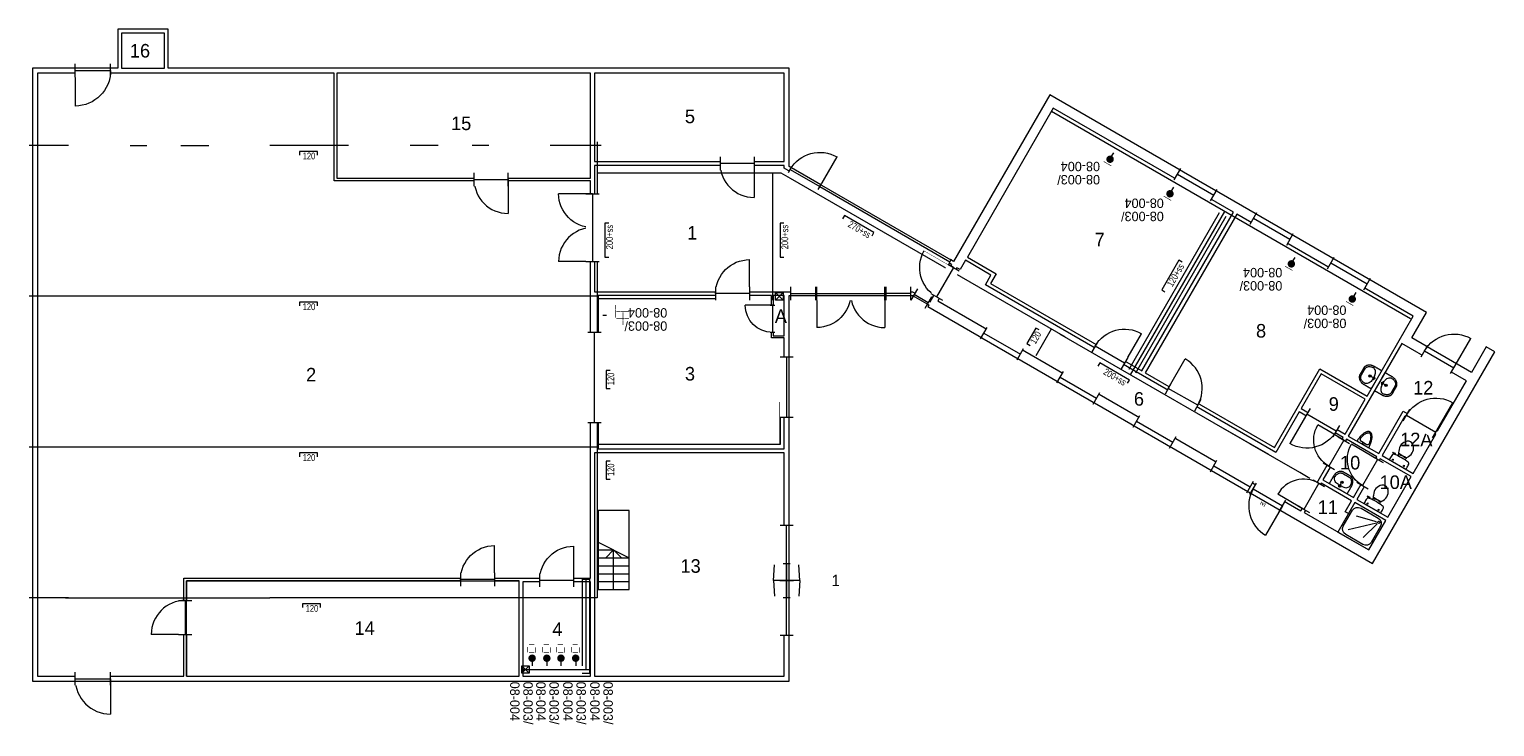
# Model space of a CAD drawing. Header units: millimetres. Extents: x 11401 to 146768, y -66248 to 31582.
# Tile 10 of 16: x 11401 to 50276, y 13084 to 31582. Entities that reach past the tile are written whole.
import ezdxf
from ezdxf.enums import TextEntityAlignment as Align

# ---------------------------------------------------------------- set-up
doc = ezdxf.new("R2010")
doc.units = ezdxf.units.MM
doc.layers.get('0').update_dxf_attribs({"color": 1})
for name, color, linetype, lineweight in [('commdata', 1, 'Continuous', 0), ('gootkabel', 1, 'Continuous', 0), ('gootkabel (Construction)', 1, 'Continuous', 0), ('gootwand', 1, 'Continuous', 0), ('xref', 1, 'Continuous', 0)]:
    doc.layers.add(name, color=color, linetype=linetype, lineweight=lineweight)
doc.styles.add('Style-WORKING', font='WORKING.shx')

# ---------------------------------------------------------------- blocks, each defined once
blk = doc.blocks.new('EW4')
at = {"layer": 'commdata', "linetype": 'Continuous', "lineweight": 0}
h = blk.add_hatch(color=2, dxfattribs=at)
edge = h.paths.add_edge_path()
edge.add_arc((0, 2), 1, 90, 450)
at = {"layer": 'commdata', "color": 2, "linetype": 'Continuous', "lineweight": 0}
blk.add_line((0, 1), (0, 0), dxfattribs=at)
at = {"layer": 'commdata', "color": 253, "linetype": 'Continuous', "lineweight": 0, "style": 'Style-WORKING', "width": 0.8}
for tag, rotation, p in [('EW4_257', 270, (-1.07, 5.25)), ('EW4_256', 90, (0.78, 5.28)), ('EW4_258', 180, (-0.09, 5.28))]:
    blk.add_attdef(tag, text='', height=1.8, rotation=rotation, dxfattribs=at).set_placement(p, align=Align.CENTER)
blk.add_attdef('EW4_255', text='', height=1.8, dxfattribs=at).set_placement((-0.18, 3.43), align=Align.CENTER)
blk = doc.blocks.new('*U93')
at = {"layer": 'commdata', "linetype": 'Continuous', "lineweight": 0}
h = blk.add_hatch(color=2, dxfattribs=at)
edge = h.paths.add_edge_path()
edge.add_arc((-117, -125), 100, 60, 420)
at = {"layer": 'commdata', "color": 2, "linetype": 'Continuous', "lineweight": 0}
blk.add_line((-167, -211), (-217, -297), dxfattribs=at)
at = {"layer": 'commdata', "color": 253, "linetype": 'Continuous', "lineweight": 0, "style": 'Style-WORKING', "width": 0.8}
blk.add_attdef('*U8_262', text='', height=180, rotation=330, dxfattribs=at).set_placement((-45, -1), align=Align.CENTER)
blk = doc.blocks.new('EZ1')
at = {"layer": 'gootkabel (Construction)', "color": 254, "linetype": 'Continuous', "lineweight": 0}
for p, q in [((-2.39, 1), (-2.39, 0)), ((-2.39, 0), (2.39, 0)), ((2.39, 0), (2.39, 1))]:
    blk.add_line(p, q, dxfattribs=at)
at = {"layer": 'gootkabel (Construction)', "color": 254, "linetype": 'Continuous', "lineweight": 0, "style": 'Style-WORKING', "width": 0.8}
blk.add_attdef('EZ1_291', (-1.96, 0.34), '', height=1.8, rotation=360, dxfattribs=at)
blk = doc.blocks.new('EZ2')
at = {"layer": 'gootkabel (Construction)', "color": 254, "linetype": 'Continuous', "lineweight": 0}
for p, q in [((-4.53, 1), (-4.53, 0)), ((-4.53, 0), (4.53, 0)), ((4.53, 0), (4.53, 1))]:
    blk.add_line(p, q, dxfattribs=at)
at = {"layer": 'gootkabel (Construction)', "color": 254, "linetype": 'Continuous', "lineweight": 0, "style": 'Style-WORKING', "width": 0.8}
blk.add_attdef('EZ2_296', (-4.1, 0.34), '', height=1.8, rotation=360, dxfattribs=at)
blk = doc.blocks.new('*U101')
at = {"layer": 'commdata', "color": 254, "linetype": 'Continuous', "lineweight": 0, "style": 'Style-WORKING'}
for tag, p in [('*U18_607', (-569, 300)), ('*U18_608', (-569, -50))]:
    blk.add_attdef(tag, text='', height=250, dxfattribs=at).set_placement(p, align=Align.TOP_LEFT)
blk = doc.blocks.new('DTXT3')
at = {"layer": 'commdata', "color": 254, "linetype": 'Continuous', "lineweight": 0}
blk.add_blockref('*U101', (-1003, 132), dxfattribs=at).add_auto_attribs({'*U18_607': '08-003/', '*U18_608': '08-004'})
blk = doc.blocks.new('DTXT2')
at = {"layer": 'commdata', "color": 254, "linetype": 'Continuous', "lineweight": 0}
blk.add_blockref('DTXT3', (-333, -89), dxfattribs=at)
blk = doc.blocks.new('DTEXT')
at = {"layer": 'commdata', "color": 254, "linetype": 'Continuous', "lineweight": 0, "xscale": 0.009997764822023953, "yscale": 0.009997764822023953, "zscale": 0.009997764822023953}
blk.add_blockref('DTXT2', (7.37, 0.1), dxfattribs=at)
blk = doc.blocks.new('DASPD')
at = {"layer": 'commdata', "linetype": 'Continuous', "lineweight": 0}
h = blk.add_hatch(color=2, dxfattribs=at)
edge = h.paths.add_edge_path()
edge.add_arc((0, 2), 1, 90, 450)
at = {"layer": 'commdata', "color": 2, "linetype": 'Continuous', "lineweight": 0}
blk.add_line((0, 1), (0, 0), dxfattribs=at)
at = {"layer": 'commdata', "color": 254, "linetype": 'Continuous', "lineweight": 0, "style": 'Style-WORKING'}
for tag, rotation, p in [('DASPD_644', 270, (-1.08, 4.24)), ('DASPD_642', 90, (0.9, 4.18)), ('DASPD_645', 180, (-0.13, 5.54))]:
    blk.add_attdef(tag, text='', height=1.8, rotation=rotation, dxfattribs=at).set_placement(p, align=Align.CENTER)
blk.add_attdef('DASPD_643', text='', height=1.8, dxfattribs=at).set_placement((-0.1176, 3.66), align=Align.CENTER)
blk = doc.blocks.new('*U105')
at = {"layer": 'gootkabel', "color": 4, "linetype": 'Continuous', "lineweight": 0}
for p, q in [((-100, -100), (100, 100)), ((100, -100), (-100, 100))]:
    blk.add_line(p, q, dxfattribs=at)
at = {"layer": 'gootkabel', "color": 7, "linetype": 'Continuous', "lineweight": 0, "flags": 128}
blk.add_lwpolyline([(-100, 100), (100, 100), (100, -100), (-100, -100)], close=True, dxfattribs=at)
blk = doc.blocks.new('ZG')
at = {"layer": 'gootkabel', "color": 7, "linetype": 'Continuous', "lineweight": 0, "xscale": 0.001001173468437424, "yscale": 0.001001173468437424, "zscale": 0.001001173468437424}
blk.add_blockref('*U105', (0.1, -0.1), dxfattribs=at)
blk = doc.blocks.new('GZ')
at = {"layer": 'gootkabel', "color": 7, "linetype": 'Continuous', "lineweight": 0, "xscale": 10, "yscale": 10, "zscale": 10, "rotation": 90}
blk.add_blockref('ZG', (0, -2), dxfattribs=at)
blk = doc.blocks.new('DVDVB_32_-S-_Deur')
at = {"linetype": 'Continuous', "lineweight": 13}
blk.add_wipeout([(0, -0.5), (1, -0.5), (1, 0.5), (0, 0.5)], dxfattribs=at)
at = {"color": 0, "linetype": 'ByBlock', "lineweight": -2}
for p, q in [((0, -0.5), (0, 0.5)), ((1, -0.5), (1, 0.5)), ((0, 0), (1, 0))]:
    blk.add_line(p, q, dxfattribs=at)
blk = doc.blocks.new('DVDVB_32_-S-_DraairichtingEnkel')
at = {"color": 0, "linetype": 'ByBlock', "lineweight": -2}
blk.add_line((0, 0), (0, 1), dxfattribs=at)
blk.add_arc((0, 0), 1, 0, 90, dxfattribs=at)
blk = doc.blocks.new('DVDVB_32_-S-_DubbelDeur')
at = {"linetype": 'Continuous', "lineweight": 13}
blk.add_wipeout([(0, -0.5), (1, -0.5), (1, 0.5), (0, 0.5)], dxfattribs=at)
at = {"color": 0, "linetype": 'ByBlock', "lineweight": -2}
for p, q in [((0, -0.5), (0, 0.5)), ((1, -0.5), (1, 0.5)), ((0, 0), (1, 0))]:
    blk.add_line(p, q, dxfattribs=at)
blk = doc.blocks.new('DVDVB_74_-S-_Toilet')
at = {"color": 0, "linetype": 'ByBlock', "lineweight": -2}
for p, q in [((0.248, 0), (-0.248, 0)), ((-0.143, -0.045), (-0.184, -0.045)), ((-0.163, -0.066), (-0.163, -0.024)), ((-0.111, -0.2), (-0.111, -0.23)), ((-0.101, -0.271), (-0.101, -0.25)), ((-0.101, -0.25), (-0.057, -0.25)), ((-0.067, -0.25), (-0.067, -0.268)), ((-0.057, -0.25), (-0.057, -0.267)), ((-0.057, -0.255), (-0.035, -0.255)), ((-0.035, -0.255), (-0.035, -0.26)), ((-0.035, -0.26), (0.035, -0.26)), ((0.035, -0.255), (0.035, -0.26)), ((0.057, -0.255), (0.035, -0.255)), ((0.057, -0.25), (0.057, -0.266)), ((0.101, -0.25), (0.057, -0.25)), ((0.067, -0.25), (0.067, -0.267)), ((0.101, -0.27), (0.101, -0.25)), ((0.111, -0.23), (0.111, -0.2)), ((0.193, -0.045), (0.152, -0.045)), ((0.173, -0.065), (0.173, -0.025)), ((0.178, -0.192), (0.183, -0.206)), ((0.181, -0.202), (0.21, -0.196)), ((0.211, -0.197), (0.208, -0.187)), ((0.262, -0.216), (0.21, -0.224)), ((0.222, -0.205), (0.259, -0.2)), ((0.264, -0.204), (0.266, -0.21))]:
    blk.add_line(p, q, dxfattribs=at)
for centre in [(-0.163, -0.046), (0.173, -0.046)]:
    blk.add_circle(centre, 0.012, dxfattribs=at)
for centre, radius, start, end in [((-0.214, -0.028), 0.0434, 141.7698, 181.0192), ((0.892, -0.028), 1.15, 180, 186.3309), ((-0.217, -0.151), 0.034, 186.3309, 259.2904), ((0, 0.994), 1.2, 259.2904, 264.6981), ((0.08, -0.457), 0.263, 148.9077, 230.8792), ((0.241, -0.554), 0.45, 146.1571, 148.9077), ((-0.24, -0.231), 0.129, 326.1571, 0), ((-0.101, -0.292), 0.02, 96.9358, 142.58), ((0, 0.992), 1.197, 264.6981, 275.3019), ((0.009, -1.192), 0.926, 84.3005, 96.9358), ((-0.081, -0.457), 0.263, 309.1208, 31.0923), ((0.099, -0.29), 0.02, 37.7817, 84.3005), ((0, 0.994), 1.2, 275.3019, 280.7271), ((0.24, -0.231), 0.129, 180, 213.8429), ((-0.241, -0.554), 0.45, 31.0923, 33.8429), ((0.207, -0.2), 0.025, 195.9272, 278.4779), ((0.22, -0.196), 0.01, 191.8886, 277.2238), ((0.217, -0.152), 0.0335, 280.7271, 353.6509), ((0.214, -0.028), 0.0434, 358.9808, 38.2302), ((-0.893, -0.028), 1.15, 353.6509, 0), ((0.26, -0.206), 0.005, 15.7398, 97.2238), ((0.261, -0.212), 0.005, 278.4779, 15.7398), ((0, -0.556), 0.135, 230.8792, 309.1208)]:
    blk.add_arc(centre, radius, start, end, dxfattribs=at)
blk = doc.blocks.new('DVDVB_74_-S-_Urinoir')
at = {"color": 0, "linetype": 'ByBlock', "lineweight": -2}
blk.add_circle((0, -0.025), 0.025, dxfattribs=at)
blk.add_open_spline([(0.177, 0), (0, 0), (-0.178, 0)], degree=2, dxfattribs=at)
for points, weights, knots in [([(-0.178, 0), (-0.178, -0.38), (0, -0.38), (0.177, -0.38), (0.177, 0)], [1, 0.707106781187, 1, 0.707106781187, 1], [0, 0, 0, 0.25, 0.25, 0.5, 0.5, 0.5]), ([(-0.001, -0.05), (-0.041, -0.05), (-0.081, -0.05), (-0.14, -0.05), (-0.14, -0.11), (-0.141, -0.111), (-0.141, -0.113), (-0.14, -0.113), (-0.14, -0.113), (-0.106, -0.344), (-0.004, -0.35)], [1, 1, 1, 0.707106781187, 1, 1, 1, 1, 1, 0.817166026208, 0.992380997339], [0, 0, 0, 0.2, 0.2, 0.4, 0.4, 0.6, 0.6, 0.8, 0.8, 0.9958328, 0.9958328, 0.9958328]), ([(-0.007, -0.05), (0.032, -0.05), (0.071, -0.05), (0.072, -0.05), (0.072, -0.05), (0.132, -0.05), (0.132, -0.11), (0.132, -0.11), (0.131, -0.11), (0.131, -0.111), (0.131, -0.113), (0.132, -0.113), (0.132, -0.113), (0.099, -0.344), (-0.004, -0.35)], [1, 1, 1, 1, 1, 0.707106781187, 1, 1, 1, 1, 1, 1, 1, 0.817166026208, 0.992380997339], [0, 0, 0, 0.1428571, 0.1428571, 0.2857143, 0.2857143, 0.4285714, 0.4285714, 0.5714286, 0.5714286, 0.7142857, 0.7142857, 0.8571429, 0.8571429, 0.9970234, 0.9970234, 0.9970234])]:
    blk.add_rational_spline(points, weights, degree=2, knots=knots, dxfattribs=at)
blk = doc.blocks.new('DVDVB_74_-S-_Wasbak')
at = {"color": 0, "linetype": 'ByBlock', "lineweight": -2}
for p, q in [((-0.079, -0.1), (0.079, -0.1)), ((0, -0.065), (-0.045, -0.082)), ((-0.037, -0.064), (-0.029, -0.089)), ((0, -0.065), (0, -0.153)), ((0, -0.065), (0.045, -0.082)), ((0.037, -0.064), (0.029, -0.089))]:
    blk.add_line(p, q, dxfattribs=at)
for centre, radius in [((0, -0.196), 0.03), ((0, -0.196), 0.02), ((0, -0.066), 0.0175)]:
    blk.add_circle(centre, radius, dxfattribs=at)
blk.add_ellipse((-0.096, -0.211), major_axis=(0.136, 0.04), ratio=0.751905, start_param=1.224555, end_param=2.997882, dxfattribs=at)
at = {"color": 0, "linetype": 'ByBlock', "lineweight": -2, "extrusion": (0, 0, -1)}
blk.add_ellipse((0.096, -0.211), major_axis=(-0.136, 0.04), ratio=0.751905, start_param=1.224555, end_param=2.997882, dxfattribs=at)
at = {"color": 0, "linetype": 'ByBlock', "lineweight": -2}
for points in [[(-0.275, 0), (-0.275, -0.118), (-0.275, -0.235)], [(0.275, 0), (0, 0), (-0.275, 0)], [(0.275, -0.236), (0.275, -0.118), (0.275, 0)], [(-0.092, -0.451), (0, -0.45), (0.091, -0.45)]]:
    blk.add_open_spline(points, degree=2, dxfattribs=at)
for points in [[(-0.275, -0.235), (-0.27, -0.456), (-0.092, -0.451)], [(0.091, -0.45), (0.27, -0.456), (0.275, -0.236)]]:
    blk.add_rational_spline(points, [1, 0.707108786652, 1], degree=2, dxfattribs=at)
blk.add_rational_spline([(0.235, -0.235), (0.231, -0.415), (0.092, -0.411), (0.092, -0.41), (0.091, -0.41), (0, -0.41), (-0.091, -0.41), (-0.092, -0.41), (-0.093, -0.411), (-0.231, -0.415), (-0.235, -0.235)], [1, 0.707108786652, 1, 1, 1, 1, 1, 1, 1, 0.707108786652, 1], degree=2, knots=[0, 0, 0, 0.2, 0.2, 0.4, 0.4, 0.6, 0.6, 0.8, 0.8, 1, 1, 1], dxfattribs=at)
blk = doc.blocks.new('DVDVB_74_-S-_Douchebak')
at = {"color": 0, "linetype": 'ByBlock', "lineweight": -2}
for p, q in [((0.225, 0.95), (0.775, 0.95)), ((0.05, 0.225), (0.05, 0.775)), ((0.166, 0.209), (0.316, 0.77)), ((0.784, 0.784), (0.199, 0.199)), ((0.95, 0.775), (0.95, 0.225)), ((0.209, 0.166), (0.77, 0.316)), ((0.775, 0.05), (0.225, 0.05))]:
    blk.add_line(p, q, dxfattribs=at)
at = {"color": 0, "linetype": 'ByBlock', "lineweight": -2, "flags": 128}
blk.add_lwpolyline([(0, 1), (0, 0), (1, 0), (1, 1)], close=True, dxfattribs=at)
at = {"color": 0, "linetype": 'ByBlock', "lineweight": -2}
blk.add_circle((0.15, 0.15), 0.0315, dxfattribs=at)
at = {"color": 0, "linetype": 'ByBlock', "lineweight": -2, "extrusion": (0, 0, -1)}
for centre, start, end in [((-0.225, 0.775), 0, 90), ((-0.775, 0.775), 90, 180), ((-0.225, 0.225), 270, 0), ((-0.775, 0.225), 180, 270)]:
    blk.add_arc(centre, 0.175, start, end, dxfattribs=at)
blk = doc.blocks.new('DVDVB_32_-S-_Raam')
at = {"linetype": 'Continuous', "lineweight": 13}
blk.add_wipeout([(0, 0.5), (1, 0.5), (1, -0.5), (0, -0.5)], dxfattribs=at)
at = {"color": 1, "linetype": 'ByBlock', "lineweight": -2}
for p, q in [((0, -0.5), (0, 0.5)), ((1, -0.5), (1, 0.5)), ((0, 0), (1, 0))]:
    blk.add_line(p, q, dxfattribs=at)
blk = doc.blocks.new('DVDVB_32_-S-_Hefdeur')
at = {"color": 0, "linetype": 'ByBlock', "lineweight": -2}
for p, q in [((0.5, 1), (0.358, 0.929)), ((0.5, 1), (0.642, 0.929)), ((0.5, -1), (0.358, -0.929)), ((0.5, -1), (0.642, -0.929))]:
    blk.add_line(p, q, dxfattribs=at)
at = {"linetype": 'Continuous', "lineweight": 13}
blk.add_wipeout([(0, -0.5), (1, -0.5), (1, 0.5), (0, 0.5)], dxfattribs=at)
at = {"color": 0, "linetype": 'ByBlock', "lineweight": -2}
for p, q in [((0.5, 0), (0.5, 1)), ((0, -0.5), (0, 0.5)), ((1, -0.5), (1, 0.5)), ((0, 0), (1, 0)), ((0.5, -1), (0.5, 0))]:
    blk.add_line(p, q, dxfattribs=at)
blk = doc.blocks.new('DVDVB_32_-S-_DeurInDeur')
at = {"color": 0, "linetype": 'ByBlock', "lineweight": -2}
for p, q in [((0.5, 0), (0.5, 1)), ((0, -0.5), (0, 0.5)), ((1, -0.5), (1, 0.5)), ((0, 0), (1, 0)), ((0.5, -1), (0.5, 0))]:
    blk.add_line(p, q, dxfattribs=at)
blk = doc.blocks.new('33A03_OD266_0BPa')
at = {"color": 254}
for p, q in [((86770, -13316), (86770, -15416)), ((87590, -13316), (86770, -13316)), ((87590, -15416), (87590, -13316)), ((86770, -14156), (87590, -14576)), ((86770, -14366), (87180, -14366)), ((86975, -14576), (87180, -14366)), ((87180, -15416), (87180, -14366)), ((87385, -14576), (87180, -14366)), ((86770, -14576), (87590, -14576)), ((86770, -14786), (87590, -14786)), ((86770, -14996), (87590, -14996)), ((86770, -15206), (87590, -15206)), ((86770, -15416), (87590, -15416))]:
    blk.add_line(p, q, dxfattribs=at)
for points in [[(74125, -1586), (75265, -1586), (75265, -656), (74125, -656)], [(75780, -17716), (75780, -15116), (86570, -15116), (86570, -4576), (79770, -4576), (79770, -1716), (71895, -1716), (71895, -17716)], [(79840, -1716), (79840, -4506), (86570, -4506), (86570, -1716)], [(91705, -1716), (86670, -1716), (86670, -4066), (91705, -4066)], [(98844, -2650), (96564, -6598), (97327, -7038), (97177, -7298), (101192, -9616), (103621, -5408)], [(86670, -4166), (86670, -7516), (95105, -7516), (95577, -7789), (96149, -6799), (91705, -4237), (91706, -4166)], [(103708, -5458), (101279, -9666), (104708, -11646), (105912, -9560), (107168, -10285), (108393, -8163)], [(95778, -7762), (105411, -13326), (106535, -11380), (105366, -10705), (104744, -11782), (97042, -7331), (97190, -7075), (96514, -6684), (96374, -6929), (96287, -6879)], [(86770, -7616), (86770, -11686), (91706, -11686), (91705, -8736), (91365, -8736), (91365, -7616)], [(91705, -8686), (91705, -7616), (91415, -7616), (91415, -8686)], [(108088, -8888), (106670, -11344), (107478, -11811), (108129, -10684), (109040, -11210), (109808, -9882)], [(105416, -10618), (106586, -11293), (107118, -10371), (105948, -9696)], [(108390, -12335), (108990, -11296), (108166, -10820), (107566, -11859)], [(106621, -11429), (105998, -12508), (106806, -12974), (107429, -11896)], [(86670, -11786), (86670, -17716), (91705, -17716), (91706, -11786)], [(107717, -13500), (108340, -12421), (107516, -11946), (106894, -13024)], [(105499, -13374), (107217, -14366), (107667, -13587), (106844, -13111), (106675, -13403), (106587, -13352), (106753, -13065), (105947, -12599)], [(84670, -15186), (75850, -15186), (75850, -17716), (84670, -17716)], [(86570, -17716), (86570, -15216), (84770, -15216), (84770, -17716)]]:
    blk.add_lwpolyline(points, close=True, dxfattribs=at)
at = {"color": 254, "zscale": 1000}
for p, xscale, yscale in [((72895, -1651), 939.9969135, -939.9969135), ((92570, -7566), 899.996376, -899.996376), ((94370, -7566), -899.996376, -899.996376)]:
    blk.add_blockref('DVDVB_32_-S-_DraairichtingEnkel', p, dxfattribs=dict(at, xscale=xscale, yscale=yscale))
for name, p, xscale, yscale, rotation in [('DVDVB_32_-S-_DraairichtingEnkel', (92651, -4731), 911.1042917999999, -911.1042917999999, 150), ('DVDVB_32_-S-_DraairichtingEnkel', (90905, -4116), 899.9942806, 899.9942806, 180), ('DVDVB_32_-S-_DraairichtingEnkel', (84380, -4541), 899.9984715, 899.9984715, 180), ('DVDVB_32_-S-_DraairichtingEnkel', (86620, -4916), 899.996376, -899.996376, 270), ('DVDVB_32_-S-_DraairichtingEnkel', (86620, -6716), -899.996376, -899.996376, 270), ('DVDVB_32_-S-_DraairichtingEnkel', (96198, -6876), 899.6238949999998, -899.623895, 240), ('DVDVB_32_-S-_DraairichtingEnkel', (90785, -7566), 899.9942806, -899.9942806, 180), ('DVDVB_32_-S-_DraairichtingEnkel', (91391, -7875), 718.7500074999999, -718.7500074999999, 270), ('DVDVB_32_-S-_DraairichtingEnkel', (100734, -9409), 900.1270880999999, -900.1270880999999, 150), ('DVDVB_74_-S-_Wasbak', (107418, -9852), 999.9966109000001, 999.9966109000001, 240), ('DVDVB_74_-S-_Wasbak', (107503, -9901), 999.9910397, 999.9910397, 59.99999999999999), ('DVDVB_74_-S-_Urinoir', (107055, -11567), 999.9910397, 999.9910397, 150), ('DVDVB_74_-S-_Douchebak', (107667, -13587), 950.7391861, 900.3155396, 150), ('DVDVB_32_-S-_DraairichtingEnkel', (84020, -15151), 899.9984715, -899.9984715, 180), ('DVDVB_32_-S-_DraairichtingEnkel', (86120, -15166), 899.9942806, -899.9942806, 180), ('DVDVB_32_-S-_DraairichtingEnkel', (75815, -16606), 899.9984715, 899.9984715, 90), ('DVDVB_32_-S-_DraairichtingEnkel', (73835, -17781), 939.9969135, 939.9969135, 180)]:
    blk.add_blockref(name, p, dxfattribs=dict(at, xscale=xscale, yscale=yscale, rotation=rotation))
at = {"color": 254}
for s, p in [('16', (74347, -1305)), ('5', (89071, -3047)), ('15', (82868, -3230)), ('1', (89132, -6133)), ('7', (99939, -6314)), ('A', (91456, -8345)), ('8', (104221, -8733)), ('2', (79021, -9897)), ('3', (89071, -9872)), ('12', (108390, -10243)), ('6', (100982, -10539)), ('9', (106150, -10675)), ('12A', (108045, -11616)), ('10', (106451, -12232)), ('10A', (107500, -12749)), ('11', (105857, -13412)), ('13', (88954, -14972)), ('14', (80308, -16618)), ('4', (85554, -16647))]:
    blk.add_text(s, height=360, dxfattribs=at).set_placement(p)
blk.add_text('1', height=300, dxfattribs=at).set_placement((93070, -15176), align=Align.MIDDLE)
at = {"color": 254, "zscale": 1000}
for name, p, xscale, yscale in [('DVDVB_32_-S-_Deur', (72895, -1651), 939.9969135, 349.9994056), ('DVDVB_32_-S-_Deur', (83480, -4541), 899.9984715, 349.9994056), ('DVDVB_32_-S-_DubbelDeur', (92570, -7566), 1799.992752, 349.9977758), ('DVDVB_32_-S-_Deur', (85220, -15166), 899.9942806, 349.9977758), ('DVDVB_32_-S-_Deur', (72895, -17781), 939.9969135, 349.9994056)]:
    blk.add_blockref(name, p, dxfattribs=dict(at, xscale=xscale, yscale=yscale))
for name, p, xscale, yscale, rotation in [('DVDVB_32_-S-_Deur', (90905, -4116), 899.9942806, 349.9977758, 180), ('DVDVB_32_-S-_Raam', (102135, -4401), 1114.705701, 349.9990903, 329.9999999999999), ('DVDVB_32_-S-_DubbelDeur', (86620, -4916), 1799.992752, 349.9977758, 270), ('DVDVB_32_-S-_Raam', (104157, -5569), 1114.705701, 349.9990903, 329.9999999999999), ('DVDVB_32_-S-_Raam', (106207, -6754), 1114.705701, 349.9990903, 329.9999999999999), ('DVDVB_32_-S-_Deur', (96198, -6876), 899.6238949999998, 349.9968639, 240), ('DVDVB_32_-S-_Deur', (90785, -7566), 899.9942806, 349.9977758, 180), ('DVDVB_32_-S-_Deur', (91391, -7875), 718.7500074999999, 123, 270), ('DVDVB_32_-S-_Raam', (97004, -8618), 1114.705701, 349.9990903, 329.9999999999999), ('DVDVB_32_-S-_Raam', (86670, -10996), 2399.994993, 349.9994056, 90), ('DVDVB_32_-S-_Deur', (100734, -9409), 900.1270880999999, 349.9990903, 150), ('DVDVB_32_-S-_Deur', (108692, -9088), 899.9919357, 349.9968639, 329.9999999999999), ('DVDVB_32_-S-_Raam', (91770, -9246), 1599.993557, 349.9977758, 270), ('DVDVB_32_-S-_Deur', (102674, -10530), 900.1270880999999, 349.9990903, 150), ('DVDVB_32_-S-_Deur', (106349, -11215), 899.623895, 349.9968639, 150), ('DVDVB_32_-S-_Deur', (108214, -10790), 899.9919357, 349.9968639, 329.9999999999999), ('DVDVB_32_-S-_Deur', (104147, -12746), 899.9919357, 349.9968639, 329.9999999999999), ('DVDVB_32_-S-_Deur', (105890, -12596), 799.9935302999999, 349.9968639, 240), ('DVDVB_32_-S-_Hefdeur', (91770, -16636), 2919.995227, 349.9994056, 90), ('DVDVB_32_-S-_Deur', (84020, -15151), 899.9984715, 349.9994056, 180), ('DVDVB_32_-S-_Deur', (75815, -15706), 899.9984715, 349.9994056, 270)]:
    blk.add_blockref(name, p, dxfattribs=dict(at, xscale=xscale, yscale=yscale, rotation=rotation))
at = {"color": 254}
for p, q in [((75850, -17716), (75850, -15186)), ((75850, -15186), (84670, -15186))]:
    blk.add_line(p, q, dxfattribs=at)
at = {"color": 254, "zscale": 1000}
for name, p, xscale, yscale, rotation in [('DVDVB_32_-S-_Raam', (92651, -4730), 3985.998295, 176, 329.9999999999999), ('DVDVB_32_-S-_Raam', (95059, -7566), 660.9922278, 349.9977758, 180), ('DVDVB_32_-S-_DraairichtingEnkel', (109471, -9538), 899.9919357, -899.9919357, 150), ('DVDVB_32_-S-_DraairichtingEnkel', (101894, -10080), 900.1270880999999, 900.1270880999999, 329.9999999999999), ('DVDVB_32_-S-_Raam', (99026, -9786), 1114.705701, 349.9990903, 329.9999999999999), ('DVDVB_32_-S-_DraairichtingEnkel', (108993, -11240), 899.9919357, -899.9919357, 150), ('DVDVB_32_-S-_Raam', (101048, -10954), 1114.705701, 349.9990903, 329.9999999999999), ('DVDVB_32_-S-_Deur', (106552, -11451), 799.9935302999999, 349.9968639, 240), ('DVDVB_32_-S-_DraairichtingEnkel', (104926, -13196), 899.9919357, 899.9919357, 150), ('DVDVB_32_-S-_DeurInDeur', (91770, -14723), 906.2499041, 185, 270)]:
    blk.add_blockref(name, p, dxfattribs=dict(at, xscale=xscale, yscale=yscale, rotation=rotation))
at = {"color": 254, "xscale": 660.9922278, "yscale": 349.9977758, "zscale": 1000}
blk.add_blockref('DVDVB_32_-S-_Raam', (91881, -7566), dxfattribs=at)
at = {"color": 254, "zscale": 1000}
for name, p, xscale, yscale, rotation in [('DVDVB_32_-S-_Deur', (91863, -4274), 911.1042918, 177, 329.9999999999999), ('DVDVB_32_-S-_Raam', (95523, -7808), 430.1594214, 349.9990903, 150), ('DVDVB_32_-S-_DraairichtingEnkel', (105570, -10766), 899.6238949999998, -899.623895, 329.9999999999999), ('DVDVB_32_-S-_DraairichtingEnkel', (106552, -11451), 799.9935302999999, -799.9935303, 240), ('DVDVB_32_-S-_Raam', (103098, -12139), 1114.705701, 349.9990903, 329.9999999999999), ('DVDVB_32_-S-_Deur', (107444, -11963), 799.9935302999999, 349.9968639, 240), ('DVDVB_32_-S-_DraairichtingEnkel', (105490, -13289), 799.9935302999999, 799.9935302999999, 59.99999999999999)]:
    blk.add_blockref(name, p, dxfattribs=dict(at, xscale=xscale, yscale=yscale, rotation=rotation))
at = {"color": 254}
blk.add_lwpolyline([(98749, -2295), (96199, -6712), (91835, -4196), (91835, -1586), (75365, -1586), (75365, -556), (74025, -556), (74025, -1586), (71765, -1586), (71765, -17846), (91835, -17846), (91835, -7616), (95105, -7616), (95538, -7866), (95513, -7909), (107313, -14722), (110553, -9110), (110328, -8980), (109937, -9656), (108357, -8744), (108748, -8068)], close=True, dxfattribs=at)
at = {"color": 254, "zscale": 1000}
for name, p, xscale, yscale, rotation in [('DVDVB_32_-S-_DraairichtingEnkel', (107444, -11963), 799.9935302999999, -799.9935303, 240), ('DVDVB_74_-S-_Toilet', (107978, -12097), 999.9910397, 999.9910397, 150), ('DVDVB_74_-S-_Wasbak', (106402, -12741), 999.9910397, 999.9910397, 150), ('DVDVB_74_-S-_Toilet', (107305, -13262), 999.9910397, 999.9910397, 150)]:
    blk.add_blockref(name, p, dxfattribs=dict(at, xscale=xscale, yscale=yscale, rotation=rotation))

msp = doc.modelspace()

# ---------------------------------------------------------------- linework, layer by layer
at = {"layer": 'gootkabel', "lineweight": 0}
for p, q in [((12443, 28500), (11401, 28500)), ((12443, 28499), (11401, 28499)), ((14078, 28500), (14519, 28500)), ((14078, 28499), (14519, 28499)), ((15422, 28500), (16164, 28500)), ((15422, 28499), (16164, 28499)), ((19865, 28500), (17782, 28500)), ((19865, 28499), (17782, 28499)), ((22247, 28500), (21506, 28500)), ((22247, 28499), (21506, 28499)), ((23591, 28500), (23150, 28500)), ((23591, 28499), (23150, 28499)), ((26568, 28500), (25217, 28500)), ((26568, 28499), (25217, 28499)), ((26468, 28600), (26468, 16500)), ((26469, 28600), (26469, 16500)), ((30261, 27768), (26468, 27768)), ((30261, 27767), (26468, 27767)), ((31344, 27768), (30261, 27768)), ((31344, 27767), (30261, 27767)), ((31117, 27768), (31117, 24400)), ((31118, 27768), (31118, 24400)), ((31595, 27624), (31344, 27768)), ((31595, 27623), (31344, 27767)), ((36129, 25007), (31595, 27625)), ((36128, 25006), (31595, 27624)), ((38888, 23413), (36128, 25006)), ((38888, 23414), (36129, 25007)), ((12443, 24500), (11401, 24500)), ((12443, 24499), (11401, 24499)), ((16172, 24500), (12443, 24500)), ((16172, 24499), (12443, 24499)), ((19865, 24500), (16172, 24500)), ((19865, 24499), (16172, 24499)), ((23591, 24500), (19865, 24500)), ((23591, 24499), (19865, 24499)), ((26468, 24500), (23591, 24500)), ((26468, 24499), (23591, 24499)), ((38512, 23631), (38100, 22918)), ((38511, 23631), (38100, 22918)), ((42832, 21137), (38743, 23498)), ((42831, 21136), (38743, 23497)), ((44279, 20300), (42831, 21136)), ((44280, 20301), (42832, 21137)), ((12443, 20500), (11401, 20500)), ((12443, 20499), (11401, 20499)), ((17782, 20500), (12443, 20500)), ((17782, 20499), (12443, 20499)), ((19865, 20500), (17782, 20500)), ((19865, 20499), (17782, 20499)), ((23591, 20500), (19865, 20500)), ((23591, 20499), (19865, 20499)), ((26468, 20500), (23591, 20500)), ((26468, 20499), (23591, 20499)), ((45108, 19822), (43780, 20589)), ((45108, 19823), (43780, 20589)), ((45370, 19671), (45108, 19823)), ((45370, 19670), (45108, 19822)), ((12443, 16500), (11401, 16500)), ((12443, 16499), (11401, 16499)), ((12365, 16500), (15497, 16500)), ((12365, 16499), (15497, 16499)), ((15422, 16500), (17782, 16500)), ((15422, 16499), (17782, 16499)), ((21506, 16500), (17782, 16500)), ((21506, 16499), (17782, 16499)), ((23150, 16500), (21506, 16500)), ((23150, 16499), (21506, 16499)), ((25217, 16500), (23150, 16500)), ((25217, 16499), (23150, 16499)), ((26468, 16500), (25217, 16500)), ((26468, 16499), (25217, 16499))]:
    msp.add_line(p, q, dxfattribs=at)
at = {"layer": 'gootkabel', "color": 7, "linetype": 'Continuous', "lineweight": 0}
for p, q in [((26066, 17000), (26266, 17000)), ((26066, 14500), (26266, 14500))]:
    msp.add_line(p, q, dxfattribs=at)
at = {"layer": 'gootkabel', "color": 7, "linetype": 'Continuous', "lineweight": 0, "flags": 128}
for points in [[(42970, 26714), (40570, 22558)], [(43144, 26614), (40744, 22458)], [(26066, 17000), (26066, 14700)], [(26266, 17000), (26266, 14500)]]:
    msp.add_lwpolyline(points, dxfattribs=at)
at = {"layer": 'gootkabel', "color": 4, "linetype": 'Continuous', "lineweight": 0, "flags": 128}
for points in [[(43107, 26751), (40607, 22421)], [(26166, 17000), (26166, 14600)]]:
    msp.add_lwpolyline(points, dxfattribs=at)
at = {"layer": 'gootwand', "lineweight": 0}
for p, q in [((48044, 23901), (38517, 29402)), ((48043, 23901), (38517, 29401)), ((26468, 24444), (29797, 24444)), ((26468, 24443), (29797, 24443)), ((31325, 20577), (31325, 21689)), ((31326, 20576), (31326, 21689)), ((26468, 20577), (31325, 20577)), ((26468, 20576), (31326, 20576)), ((24466, 14600), (26256, 14600)), ((24466, 14599), (26256, 14599)), ((26256, 14600), (26266, 14600)), ((26256, 14599), (26266, 14599))]:
    msp.add_line(p, q, dxfattribs=at)

# ---------------------------------------------------------------- block references
at = {"layer": 'commdata', "color": 254, "linetype": 'Continuous', "lineweight": 0, "xscale": 100, "yscale": 100, "zscale": 100}
for p, rotation in [((38638, 27821), 180), ((40330, 26846), 180), ((43474, 25006), 180), ((27157, 23939), 180), ((45175, 24010), 180), ((24404, 13109), 270), ((25095, 13109), 270), ((25812, 13109), 270), ((26528, 13109), 270)]:
    msp.add_blockref('DTEXT', p, dxfattribs=dict(at, rotation=rotation))
at = {"layer": 'commdata', "color": 2, "linetype": 'Continuous', "lineweight": 0}
ref = msp.add_blockref('*U93', (39956, 28011), dxfattribs=dict(at, rotation=180))
ref.add_attrib('*U8_262', '__', dxfattribs={"color": 253, "linetype": 'Continuous', "lineweight": 0, "height": 180, "rotation": 330, "style": 'Style-WORKING', "width": 0.8}).set_placement((40026, 28055), align=Align.CENTER)
ref = msp.add_blockref('*U93', (41545, 27094), dxfattribs=dict(at, rotation=180))
ref.add_attrib('*U8_262', '__', dxfattribs={"color": 253, "linetype": 'Continuous', "lineweight": 0, "height": 180, "rotation": 330, "style": 'Style-WORKING', "width": 0.8}).set_placement((41615, 27138), align=Align.CENTER)
ref = msp.add_blockref('*U93', (44765, 25235), dxfattribs=dict(at, rotation=180))
ref.add_attrib('*U8_262', '__', dxfattribs={"color": 253, "linetype": 'Continuous', "lineweight": 0, "height": 180, "rotation": 330, "style": 'Style-WORKING', "width": 0.8}).set_placement((44835, 25279), align=Align.CENTER)
ref = msp.add_blockref('*U93', (46381, 24302), dxfattribs=dict(at, rotation=180))
ref.add_attrib('*U8_262', '__', dxfattribs={"color": 253, "linetype": 'Continuous', "lineweight": 0, "height": 180, "rotation": 330, "style": 'Style-WORKING', "width": 0.8}).set_placement((46451, 24346), align=Align.CENTER)
ref = msp.add_blockref('EW4', (26615, 23990), dxfattribs=dict(at, xscale=100, yscale=100, zscale=100, rotation=270))
ref.add_attrib('EW4_255', '___', dxfattribs={"color": 253, "linetype": 'Continuous', "lineweight": 0, "height": 180, "rotation": 90, "style": 'Style-WORKING', "width": 0.8}).set_placement((26908, 24102), align=Align.CENTER)
ref.add_attrib('EW4_256', '___', dxfattribs={"color": 253, "linetype": 'Continuous', "lineweight": 0, "height": 180, "rotation": 180, "style": 'Style-WORKING', "width": 0.8}).set_placement((27143, 23862), align=Align.CENTER)
ref.add_attrib('EW4_257', '___', dxfattribs={"color": 253, "linetype": 'Continuous', "lineweight": 0, "height": 180, "style": 'Style-WORKING', "width": 0.8}).set_placement((27140, 24147), align=Align.CENTER)
ref.add_attrib('EW4_258', '___', dxfattribs={"color": 253, "linetype": 'Continuous', "lineweight": 0, "height": 180, "rotation": 270, "style": 'Style-WORKING', "width": 0.8}).set_placement((27193, 23905), align=Align.CENTER)
ref = msp.add_blockref('DASPD', (24740, 14700), dxfattribs=dict(at, xscale=100, yscale=100, zscale=100))
ref.add_attrib('DASPD_642', '_', dxfattribs={"color": 254, "linetype": 'Continuous', "lineweight": 0, "height": 180, "rotation": 270, "style": 'Style-WORKING'}).set_placement((24880, 15118), align=Align.CENTER)
ref.add_attrib('DASPD_643', '_', dxfattribs={"color": 254, "linetype": 'Continuous', "lineweight": 0, "height": 180, "rotation": 180, "style": 'Style-WORKING'}).set_placement((24729, 15016), align=Align.CENTER)
ref.add_attrib('DASPD_644', '_', dxfattribs={"color": 254, "linetype": 'Continuous', "lineweight": 0, "height": 180, "rotation": 90, "style": 'Style-WORKING'}).set_placement((24582, 15124), align=Align.CENTER)
ref.add_attrib('DASPD_645', '_', dxfattribs={"color": 254, "linetype": 'Continuous', "lineweight": 0, "height": 180, "style": 'Style-WORKING'}).set_placement((24727, 15304), align=Align.CENTER)
ref = msp.add_blockref('DASPD', (25131, 14700), dxfattribs=dict(at, xscale=100, yscale=100, zscale=100))
ref.add_attrib('DASPD_642', '_', dxfattribs={"color": 254, "linetype": 'Continuous', "lineweight": 0, "height": 180, "rotation": 270, "style": 'Style-WORKING'}).set_placement((25271, 15118), align=Align.CENTER)
ref.add_attrib('DASPD_643', '_', dxfattribs={"color": 254, "linetype": 'Continuous', "lineweight": 0, "height": 180, "rotation": 180, "style": 'Style-WORKING'}).set_placement((25119, 15016), align=Align.CENTER)
ref.add_attrib('DASPD_644', '_', dxfattribs={"color": 254, "linetype": 'Continuous', "lineweight": 0, "height": 180, "rotation": 90, "style": 'Style-WORKING'}).set_placement((24973, 15124), align=Align.CENTER)
ref.add_attrib('DASPD_645', '_', dxfattribs={"color": 254, "linetype": 'Continuous', "lineweight": 0, "height": 180, "style": 'Style-WORKING'}).set_placement((25118, 15304), align=Align.CENTER)
ref = msp.add_blockref('DASPD', (25505, 14700), dxfattribs=dict(at, xscale=100, yscale=100, zscale=100))
ref.add_attrib('DASPD_642', '_', dxfattribs={"color": 254, "linetype": 'Continuous', "lineweight": 0, "height": 180, "rotation": 270, "style": 'Style-WORKING'}).set_placement((25645, 15118), align=Align.CENTER)
ref.add_attrib('DASPD_643', '_', dxfattribs={"color": 254, "linetype": 'Continuous', "lineweight": 0, "height": 180, "rotation": 180, "style": 'Style-WORKING'}).set_placement((25494, 15016), align=Align.CENTER)
ref.add_attrib('DASPD_644', '_', dxfattribs={"color": 254, "linetype": 'Continuous', "lineweight": 0, "height": 180, "rotation": 90, "style": 'Style-WORKING'}).set_placement((25347, 15124), align=Align.CENTER)
ref.add_attrib('DASPD_645', '_', dxfattribs={"color": 254, "linetype": 'Continuous', "lineweight": 0, "height": 180, "style": 'Style-WORKING'}).set_placement((25492, 15304), align=Align.CENTER)
ref = msp.add_blockref('DASPD', (25896, 14700), dxfattribs=dict(at, xscale=100, yscale=100, zscale=100))
ref.add_attrib('DASPD_642', '_', dxfattribs={"color": 254, "linetype": 'Continuous', "lineweight": 0, "height": 180, "rotation": 270, "style": 'Style-WORKING'}).set_placement((26036, 15118), align=Align.CENTER)
ref.add_attrib('DASPD_643', '_', dxfattribs={"color": 254, "linetype": 'Continuous', "lineweight": 0, "height": 180, "rotation": 180, "style": 'Style-WORKING'}).set_placement((25884, 15016), align=Align.CENTER)
ref.add_attrib('DASPD_644', '_', dxfattribs={"color": 254, "linetype": 'Continuous', "lineweight": 0, "height": 180, "rotation": 90, "style": 'Style-WORKING'}).set_placement((25738, 15124), align=Align.CENTER)
ref.add_attrib('DASPD_645', '_', dxfattribs={"color": 254, "linetype": 'Continuous', "lineweight": 0, "height": 180, "style": 'Style-WORKING'}).set_placement((25883, 15304), align=Align.CENTER)
at = {"layer": 'gootkabel', "color": 254, "linetype": 'Continuous', "lineweight": 0}
ref = msp.add_blockref('EZ1', (18807, 28345), dxfattribs=dict(at, xscale=100, yscale=100, zscale=100, rotation=180))
ref.add_attrib('EZ1_291', '120', (18655, 28133), dxfattribs={"layer": 'gootkabel (Construction)', "color": 254, "linetype": 'Continuous', "lineweight": 0, "height": 180, "style": 'Style-WORKING', "width": 0.8})
ref = msp.add_blockref('EZ2', (26673, 25990), dxfattribs=dict(at, xscale=100, yscale=100, zscale=100, rotation=270))
ref.add_attrib('EZ2_296', '200+ss', (26884, 25748), dxfattribs={"layer": 'gootkabel (Construction)', "color": 254, "linetype": 'Continuous', "lineweight": 0, "height": 180, "rotation": 90, "style": 'Style-WORKING', "width": 0.8})
ref = msp.add_blockref('EZ2', (31322, 25990), dxfattribs=dict(at, xscale=100, yscale=100, zscale=100, rotation=270))
ref.add_attrib('EZ2_296', '200+ss', (31534, 25748), dxfattribs={"layer": 'gootkabel (Construction)', "color": 254, "linetype": 'Continuous', "lineweight": 0, "height": 180, "rotation": 90, "style": 'Style-WORKING', "width": 0.8})
ref = msp.add_blockref('EZ2', (33416, 26418), dxfattribs=dict(at, xscale=99.99999879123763, yscale=99.99999879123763, zscale=99.99999879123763, rotation=149.9999780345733))
ref.add_attrib('EZ2_296', '270+ss', (33100, 26356), dxfattribs={"layer": 'gootkabel (Construction)', "color": 254, "linetype": 'Continuous', "lineweight": 0, "height": 180, "rotation": 330, "style": 'Style-WORKING', "width": 0.8})
ref = msp.add_blockref('EZ2', (41669, 25065), dxfattribs=dict(at, xscale=99.99999879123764, yscale=99.99999879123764, zscale=99.99999879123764, rotation=239.9999780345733))
ref.add_attrib('EZ2_296', '120+ss', (41724, 24736), dxfattribs={"layer": 'gootkabel (Construction)', "color": 254, "linetype": 'Continuous', "lineweight": 0, "height": 180, "rotation": 60, "style": 'Style-WORKING', "width": 0.8})
at = {"layer": 'gootkabel', "color": 7, "linetype": 'Continuous', "lineweight": 0, "xscale": 100, "yscale": 100, "zscale": 100}
for p, rotation in [((31401, 24600), 270), ((24466, 14500), 90.00000000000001)]:
    msp.add_blockref('GZ', p, dxfattribs=dict(at, rotation=rotation))
at = {"layer": 'gootkabel', "color": 254, "linetype": 'Continuous', "lineweight": 0}
ref = msp.add_blockref('EZ1', (18807, 24345), dxfattribs=dict(at, xscale=100, yscale=100, zscale=100, rotation=180))
ref.add_attrib('EZ1_291', '120', (18655, 24133), dxfattribs={"layer": 'gootkabel (Construction)', "color": 254, "linetype": 'Continuous', "lineweight": 0, "height": 180, "style": 'Style-WORKING', "width": 0.8})
ref = msp.add_blockref('EZ1', (37986, 23452), dxfattribs=dict(at, xscale=99.99999879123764, yscale=99.99999879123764, zscale=99.99999879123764, rotation=239.9999780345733))
ref.add_attrib('EZ1_291', '120', (38093, 23215), dxfattribs={"layer": 'gootkabel (Construction)', "color": 254, "linetype": 'Continuous', "lineweight": 0, "height": 180, "rotation": 60, "style": 'Style-WORKING', "width": 0.8})
ref = msp.add_blockref('EZ2', (40192, 22506), dxfattribs=dict(at, xscale=99.99999879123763, yscale=99.99999879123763, zscale=99.99999879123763, rotation=149.9999780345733))
ref.add_attrib('EZ2_296', '200+ss', (39876, 22444), dxfattribs={"layer": 'gootkabel (Construction)', "color": 254, "linetype": 'Continuous', "lineweight": 0, "height": 180, "rotation": 330, "style": 'Style-WORKING', "width": 0.8})
ref = msp.add_blockref('EZ1', (26707, 22294), dxfattribs=dict(at, xscale=100, yscale=100, zscale=100, rotation=270))
ref.add_attrib('EZ1_291', '120', (26918, 22142), dxfattribs={"layer": 'gootkabel (Construction)', "color": 254, "linetype": 'Continuous', "lineweight": 0, "height": 180, "rotation": 90, "style": 'Style-WORKING', "width": 0.8})
ref = msp.add_blockref('EZ1', (18807, 20345), dxfattribs=dict(at, xscale=100, yscale=100, zscale=100, rotation=180))
ref.add_attrib('EZ1_291', '120', (18655, 20133), dxfattribs={"layer": 'gootkabel (Construction)', "color": 254, "linetype": 'Continuous', "lineweight": 0, "height": 180, "style": 'Style-WORKING', "width": 0.8})
ref = msp.add_blockref('EZ1', (26707, 19885), dxfattribs=dict(at, xscale=100, yscale=100, zscale=100, rotation=270))
ref.add_attrib('EZ1_291', '120', (26918, 19733), dxfattribs={"layer": 'gootkabel (Construction)', "color": 254, "linetype": 'Continuous', "lineweight": 0, "height": 180, "rotation": 90, "style": 'Style-WORKING', "width": 0.8})
ref = msp.add_blockref('EZ1', (18885, 16344), dxfattribs=dict(at, xscale=100, yscale=100, zscale=100, rotation=180))
ref.add_attrib('EZ1_291', '120', (18733, 16132), dxfattribs={"layer": 'gootkabel (Construction)', "color": 254, "linetype": 'Continuous', "lineweight": 0, "height": 180, "style": 'Style-WORKING', "width": 0.8})

# ---------------------------------------------------------------- texts
at = {"layer": 'gootwand', "color": 7, "linetype": 'Continuous', "lineweight": 0, "style": 'Style-WORKING', "width": 0.7}
for s, p in [('M', (44036, 18991)), ('1~', (44112, 19154))]:
    msp.add_text(s, height=180, rotation=330.0001, dxfattribs=at).set_placement(p)

# ---------------------------------------------------------------- next in the draw order: block references
at = {"layer": 'xref'}
msp.add_blockref('33A03_OD266_0BPa', (-60277, 32138), dxfattribs=at)

doc.saveas('drawing.dxf')
